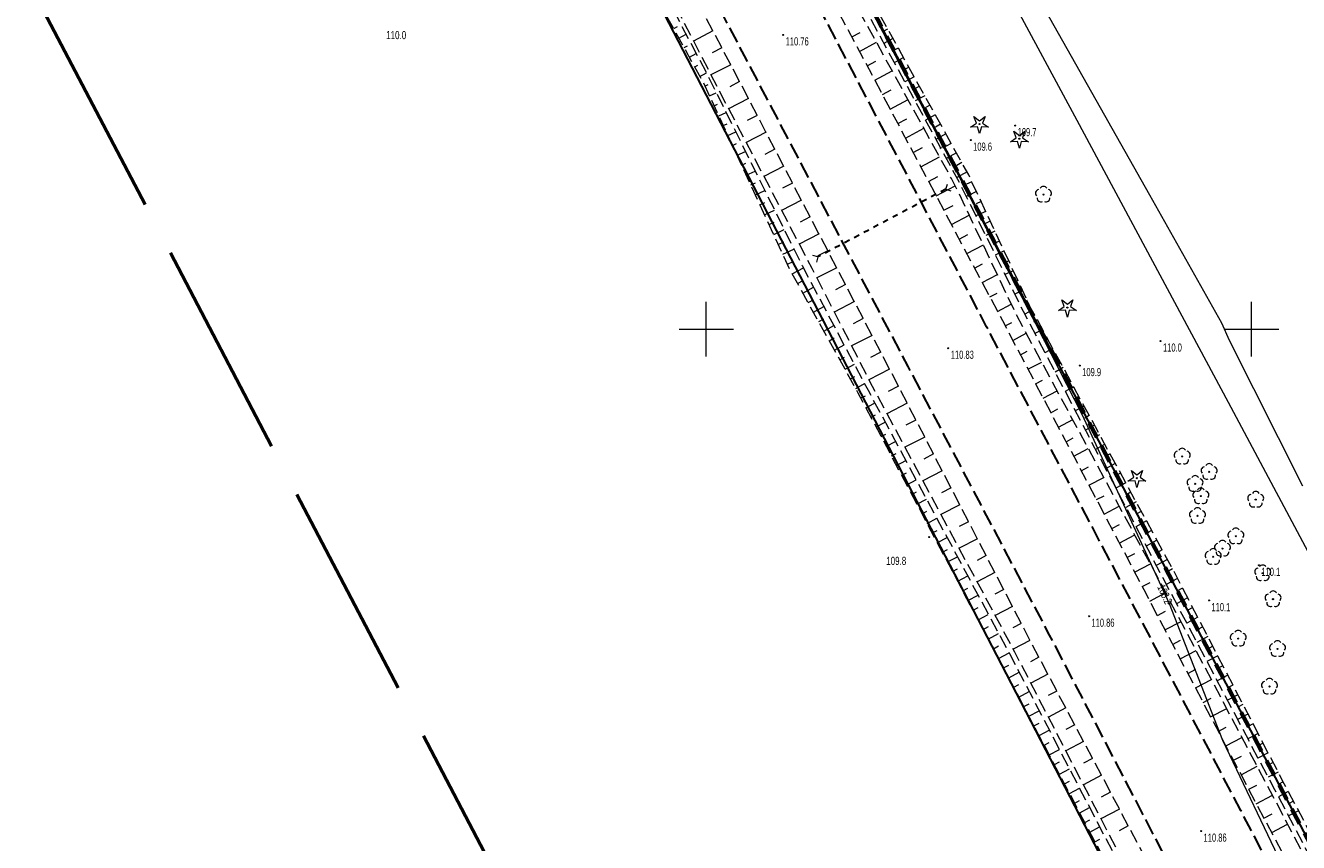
# Model space of a CAD drawing. Header units: metres. Extents: x 7531673 to 7533164, y 5721297 to 5724010.
# Tile 46 of 58: x 7531938 to 7532054, y 5723353 to 5723428. Entities that reach past the tile are written whole.
import ezdxf
from ezdxf.enums import TextEntityAlignment as Align

# ---------------------------------------------------------------- set-up
doc = ezdxf.new("R2010")
doc.units = ezdxf.units.M
for name, pattern in [('4_SUPT_01', [0]), ('GAO', [2.5, 1.5, -1]), ('GDE', [0]), ('GUZ', [1, 0.5, -0.5]), ('L_0_05', [1.75, 1.25, -0.5]), ('L_0_06', [2, 1.5, -0.5]), ('L_0_09', [2.5, 2, -0.5]), ('L_0_7E', [1, 0.5, -0.5])]:
    doc.linetypes.add(name, pattern=pattern)
doc.layers.get('0').update_dxf_attribs({"color": 252})
for name, color, linetype, lineweight in [('Dzialki', 80, 'GDE', 30), ('EPGPO_L_0', 204, 'GAO', 70), ('jezdnia', 252, 'L_0_06', 18), ('k', 252, 'Continuous', 18), ('przepust', 252, 'L_0_7E', 35), ('RTPW_T_0', 252, 'Continuous', 15), ('skarpa_nieumocniona', 252, 'L_0_05', 18), ('SUPT_E_T_0', 30, 'Continuous', 15), ('SUPT_L_0', 30, '4_SUPT_01', 18), ('SUTT_T_0', 30, 'Continuous', 18), ('Uzytki', 252, 'GUZ', 18), ('wysokosci_naturalne', 7, 'Continuous', 18), ('wysokosci_sztuczne', 7, 'Continuous', 18)]:
    doc.layers.add(name, color=color, linetype=linetype, lineweight=lineweight)
doc.layers.add('zakres', color=7, linetype='L_0_09', lineweight=50, true_color=0xff05ff)
doc.styles.get("Standard").update_dxf_attribs({"font": 'arial.ttf'})

# ---------------------------------------------------------------- blocks, each defined once
blk = doc.blocks.new('2_RTPW01')
at = {"linetype": 'Continuous'}
blk.add_circle((0, 0), 0.045, dxfattribs=at)
blk = doc.blocks.new('4_SUPS01_07')
at = {"linetype": 'Continuous'}
blk.add_circle((0, 0), 0.0625, dxfattribs=at)
blk = doc.blocks.new('L_0_7E_1')
at = {"color": 0, "linetype": 'Continuous', "lineweight": 13, "flags": 128}
for points in [[(0, 0), (-0.7, 0.7)], [(0, 0), (-0.7, -0.7)]]:
    blk.add_lwpolyline(points, dxfattribs=at)
blk = doc.blocks.new('L_0_7E_2')
at = {"color": 0, "linetype": 'Continuous', "lineweight": 13, "flags": 128}
for points in [[(0, 0), (-0.7, 0.7)], [(0, 0), (-0.7, -0.7)]]:
    blk.add_lwpolyline(points, dxfattribs=at)
blk = doc.blocks.new('OBOP01_01')
at = {"linetype": 'Continuous', "lineweight": 18}
blk.add_hatch(color=0, dxfattribs=at).paths.add_polyline_path([(0, -0.1, 1), (0, 0.1, 1)])
at = {"color": 0, "linetype": 'Continuous', "lineweight": 18, "flags": 128}
blk.add_lwpolyline([(0, -1.74), (-0.35, -0.48), (-1.65, -0.54), (-0.57, 0.18), (-1.02, 1.4), (0, 0.6), (1.02, 1.4), (0.57, 0.18), (1.65, -0.54), (0.35, -0.48), (0, -1.74)], dxfattribs=at)
at = {"color": 0, "linetype": 'Continuous', "lineweight": 18}
blk.add_circle((0, 0), 0.1, dxfattribs=at)
blk = doc.blocks.new('OBOP02_01')
at = {"linetype": 'Continuous', "lineweight": 18}
blk.add_hatch(color=0, dxfattribs=at).paths.add_polyline_path([(0, -0.1, 1), (0, 0.1, 1)])
at = {"color": 0, "linetype": 'Continuous', "lineweight": 18}
blk.add_circle((0, 0), 0.1, dxfattribs=at)
for centre, radius, start, end in [((-0.77, 0.25), 0.7, 101.6336, 222.6627), ((0, 0.8), 0.7, 29.8459, 150.1541), ((0.77, 0.25), 0.7, 317.3373, 78.3664), ((-0.46, -0.64), 0.71, 174.3693, 292.5572), ((0.46, -0.64), 0.71, 247.4428, 5.6307)]:
    blk.add_arc(centre, radius, start, end, dxfattribs=at)
blk = doc.blocks.new('RTPW01')
at = {"linetype": 'Continuous', "lineweight": 13}
blk.add_hatch(color=0, dxfattribs=at).paths.add_polyline_path([(0, -0.09, 1), (0, 0.09, 1)])
at = {"color": 0, "linetype": 'Continuous', "lineweight": 13}
blk.add_circle((0, 0), 0.0906, dxfattribs=at)
blk = doc.blocks.new('RTPW02')
at = {"linetype": 'Continuous', "lineweight": 13}
blk.add_hatch(color=0, dxfattribs=at).paths.add_polyline_path([(0, -0.09, 1), (0, 0.09, 1)])
at = {"color": 0, "linetype": 'Continuous', "lineweight": 13}
blk.add_circle((0, 0), 0.0906, dxfattribs=at)

msp = doc.modelspace()

# ---------------------------------------------------------------- linework, layer by layer
at = {"layer": 'Dzialki'}
for p, q in [((7531979.35, 5723497.68), (7532060.4, 5723343.22)), ((7531971.45, 5723476.53), (7532026.61, 5723370.12)), ((7532026.61, 5723370.12), (7532081.77, 5723263.71))]:
    msp.add_line(p, q, dxfattribs=at)
at = {"layer": 'EPGPO_L_0', "linetype": 'GAO'}
msp.add_line((7531979.35, 5723497.68), (7532097.53, 5723272.46), dxfattribs=at)
at = {"layer": 'jezdnia', "color": 251, "lineweight": 30, "flags": 128}
for points in [[(7532144.01, 5723175.21), (7532127.08, 5723207.45), (7532114.11, 5723232.14), (7532102.3, 5723254.54), (7532088.03, 5723281.55), (7532077.73, 5723301.17), (7532068.16, 5723319.4), (7532062.19, 5723330.79), (7532049.01, 5723355.87), (7532038.62, 5723375.73), (7532025.71, 5723400.22), (7532010.71, 5723428.82), (7531998.11, 5723452.71), (7531985.81, 5723476.05), (7531980.34, 5723486.46), (7531968.93, 5723508.16), (7531957.32, 5723530.32), (7531945.42, 5723552.98), (7531932.87, 5723576.69), (7531912.23, 5723616.12), (7531898.97, 5723641.21), (7531887.79, 5723662.56), (7531876.66, 5723683.79), (7531866.18, 5723703.64), (7531858.89, 5723717.53), (7531850.12, 5723736.45), (7531842.43, 5723753.13), (7531833.79, 5723771.97), (7531825.84, 5723788.37), (7531816.36, 5723807.98), (7531810.15, 5723819.94), (7531805.61, 5723828.58), (7531802.91, 5723833.87), (7531799.8, 5723840.25), (7531796.68, 5723849.08), (7531794.6, 5723861.48), (7531794.47, 5723868.11), (7531795.83, 5723876.51), (7531798.09, 5723883.67), (7531801.96, 5723891.64), (7531806.12, 5723897.91), (7531812.76, 5723905.2), (7531818.93, 5723911.26), (7531828.48, 5723920.4)], [(7532136.91, 5723171.4), (7532119.67, 5723204.07), (7532106.97, 5723228.28), (7532095.25, 5723250.6), (7532080.72, 5723278.09), (7532070.62, 5723297.5), (7532061.74, 5723314.26), (7532056.32, 5723324.62), (7532041.87, 5723352.02), (7532031.48, 5723371.95), (7532018.51, 5723396.57), (7532003.5, 5723425.07), (7531990.97, 5723449.01), (7531979.26, 5723471.13), (7531973.24, 5723482.54), (7531961.74, 5723504.5), (7531950.13, 5723526.62), (7531938.07, 5723549.63), (7531925.74, 5723573), (7531905.09, 5723612.35), (7531891.78, 5723637.59), (7531880.61, 5723658.82), (7531869.44, 5723680.09), (7531858.96, 5723699.98), (7531849.13, 5723718.74), (7531837.94, 5723740.05), (7531825.53, 5723763.8), (7531807.79, 5723795.98), (7531802.9, 5723804.74), (7531799.01, 5723811.48)]]:
    msp.add_lwpolyline(points, dxfattribs=at)
at = {"layer": 'k', "linetype": 'Continuous', "lineweight": 18, "flags": 128}
for points in [[(7532000, 5723397.5), (7532000, 5723402.5)], [(7532050, 5723397.5), (7532050, 5723402.5)], [(7531997.5, 5723400), (7532002.5, 5723400)], [(7532047.5, 5723400), (7532052.5, 5723400)]]:
    msp.add_lwpolyline(points, dxfattribs=at)
at = {"layer": 'przepust', "color": 24, "lineweight": 30, "flags": 128}
msp.add_lwpolyline([(7532021.96, 5723412.83), (7532010.24, 5723406.62)], dxfattribs=at)
at = {"layer": 'skarpa_nieumocniona', "color": 252, "lineweight": 18, "flags": 128}
for points in [[(7531989.18, 5723479.88), (7531988.05, 5723480.08), (7531988.26, 5723478.98), (7532001.48, 5723454.21), (7532013.85, 5723430.68), (7532023.21, 5723413.43), (7532029.06, 5723401.64), (7532041.85, 5723377.21), (7532052.11, 5723357.79), (7532066.02, 5723331.28), (7532066.86, 5723330.59), (7532067.17, 5723331.53), (7532053, 5723358.31), (7532042.88, 5723377.79), (7532029.71, 5723402.03), (7532024.06, 5723414.14), (7532014.71, 5723430.98), (7532002.39, 5723454.61)], [(7531987.88, 5723478.78), (7531987.09, 5723479.42), (7531986.61, 5723478.27), (7531999.63, 5723453.21), (7532011.9, 5723429.51), (7532027.15, 5723400.79), (7532040.11, 5723376.13), (7532050.38, 5723356.58), (7532064.3, 5723330.53), (7532065.9, 5723329.99), (7532065.74, 5723331.08), (7532051.73, 5723357.61), (7532041.5, 5723377.03), (7532028.41, 5723401.35), (7532023.08, 5723412.66), (7532022.48, 5723413.81), (7532013.39, 5723430.33), (7532000.88, 5723454.03)], [(7532054.25, 5723321.6), (7532054.92, 5723321.06), (7532055.46, 5723322.64), (7532040.47, 5723351.12), (7532029.81, 5723371.22), (7532017.03, 5723395.91), (7532002.19, 5723424.36), (7531989.46, 5723448.4), (7531976.8, 5723471.96), (7531975.4, 5723472.1), (7531975.64, 5723470.92), (7531988.05, 5723447.39), (7532000.38, 5723423.41), (7532009.03, 5723406.81), (7532009.68, 5723405.6), (7532015.21, 5723394.77), (7532028.27, 5723370.41), (7532038.69, 5723350.25)], [(7532053.99, 5723321.54), (7532053.89, 5723320.57), (7532052.99, 5723320.81), (7532037.43, 5723349.6), (7532026.81, 5723369.78), (7532013.94, 5723394.14), (7532007.75, 5723405.3), (7531999.69, 5723422.7), (7531986.55, 5723446.54), (7531973.7, 5723470.4), (7531974.4, 5723471.52), (7531975.24, 5723470.78), (7531987.55, 5723447.17), (7532000.15, 5723423.23), (7532008.78, 5723405.84), (7532014.83, 5723394.4), (7532027.79, 5723370.27), (7532038.38, 5723349.93)]]:
    msp.add_lwpolyline(points, close=True, dxfattribs=at)
at = {"layer": 'skarpa_nieumocniona', "color": 252, "linetype": 'Continuous', "lineweight": 18, "flags": 128}
for points in [[(7531997.01, 5723427.56), (7531997.35, 5723427.74)], [(7532016.63, 5723427.52), (7532016.22, 5723427.3)], [(7531997.49, 5723426.68), (7531998.15, 5723427.04)], [(7532000.6, 5723427.35), (7531998.84, 5723426.41)], [(7532013.34, 5723426.8), (7532014.11, 5723427.21)], [(7532014.04, 5723425.47), (7532015.6, 5723426.3)], [(7532017.11, 5723426.65), (7532016.29, 5723426.19)], [(7531997.98, 5723425.81), (7531998.29, 5723425.98)], [(7531998.46, 5723424.93), (7531999.08, 5723425.27)], [(7532001.42, 5723425.8), (7532000.53, 5723425.33)], [(7532017.6, 5723425.77), (7532017.18, 5723425.54)], [(7531998.94, 5723424.06), (7531999.24, 5723424.22)], [(7532002.24, 5723424.25), (7532000.43, 5723423.31)], [(7532014.75, 5723424.15), (7532015.54, 5723424.57)], [(7532018.08, 5723424.9), (7532017.24, 5723424.43)], [(7532018.57, 5723424.03), (7532018.14, 5723423.79)], [(7531999.42, 5723423.18), (7532000.01, 5723423.5)], [(7532015.45, 5723422.82), (7532017.05, 5723423.67)], [(7532019.05, 5723423.15), (7532018.2, 5723422.67)], [(7531999.88, 5723422.29), (7532000.18, 5723422.43)], [(7532000.3, 5723421.38), (7532000.92, 5723421.67)], [(7532003.05, 5723422.7), (7532002.15, 5723422.23)], [(7532016.15, 5723421.5), (7532016.96, 5723421.93)], [(7532019.54, 5723422.28), (7532019.11, 5723422.04)], [(7532000.72, 5723420.48), (7532001.04, 5723420.63)], [(7532003.86, 5723421.15), (7532002.05, 5723420.2)], [(7532016.86, 5723420.17), (7532018.5, 5723421.05)], [(7532020.03, 5723421.4), (7532019.15, 5723420.92)], [(7532020.51, 5723420.53), (7532020.07, 5723420.28)], [(7532001.14, 5723419.57), (7532001.81, 5723419.88)], [(7532004.67, 5723419.6), (7532003.76, 5723419.13)], [(7532017.56, 5723418.85), (7532018.39, 5723419.29)], [(7532021, 5723419.65), (7532020.1, 5723419.16)], [(7532001.56, 5723418.66), (7532001.91, 5723418.82)], [(7532018.26, 5723417.52), (7532019.94, 5723418.42)], [(7532021.48, 5723418.78), (7532021.03, 5723418.53)], [(7532001.98, 5723417.75), (7532002.7, 5723418.09)], [(7532002.4, 5723416.85), (7532002.77, 5723417.02)], [(7532005.48, 5723418.05), (7532003.67, 5723417.1)], [(7532021.97, 5723417.91), (7532021.06, 5723417.4)], [(7532022.45, 5723417.03), (7532021.99, 5723416.78)], [(7532002.82, 5723415.94), (7532003.59, 5723416.3)], [(7532006.29, 5723416.49), (7532005.38, 5723416.02)], [(7532018.97, 5723416.2), (7532019.82, 5723416.65)], [(7532019.67, 5723414.87), (7532021.39, 5723415.79)], [(7532022.94, 5723416.16), (7532022.01, 5723415.64)], [(7532003.24, 5723415.03), (7532003.64, 5723415.22)], [(7532007.1, 5723414.94), (7532005.29, 5723414)], [(7532023.43, 5723415.28), (7532022.96, 5723415.02)], [(7532003.66, 5723414.12), (7532004.48, 5723414.5)], [(7532020.37, 5723413.55), (7532021.24, 5723414.01)], [(7532023.91, 5723414.41), (7532022.97, 5723413.89)], [(7532024.35, 5723413.51), (7532023.87, 5723413.29)], [(7532004.08, 5723413.22), (7532004.5, 5723413.41)], [(7532004.5, 5723412.31), (7532005.37, 5723412.71)], [(7532007.91, 5723413.39), (7532007, 5723412.92)], [(7532021.08, 5723412.23), (7532022.82, 5723413.15)], [(7532024.78, 5723412.61), (7532023.84, 5723412.17)], [(7532004.92, 5723411.4), (7532005.37, 5723411.61)], [(7532008.72, 5723411.84), (7532006.9, 5723410.89)], [(7532021.78, 5723410.9), (7532022.63, 5723411.35)], [(7532025.2, 5723411.7), (7532024.74, 5723411.49)], [(7532005.34, 5723410.49), (7532006.26, 5723410.92)], [(7532009.53, 5723410.29), (7532008.62, 5723409.82)], [(7532022.49, 5723409.58), (7532024.12, 5723410.45)], [(7532025.62, 5723410.79), (7532024.73, 5723410.38)], [(7532005.76, 5723409.59), (7532006.23, 5723409.81)], [(7532006.18, 5723408.68), (7532007.15, 5723409.13)], [(7532026.04, 5723409.89), (7532025.61, 5723409.68)], [(7532026.47, 5723408.98), (7532025.62, 5723408.58)], [(7532006.6, 5723407.77), (7532007.1, 5723408)], [(7532010.34, 5723408.74), (7532008.52, 5723407.79)], [(7532023.19, 5723408.25), (7532023.98, 5723408.67)], [(7532023.89, 5723406.93), (7532025.41, 5723407.73)], [(7532026.89, 5723408.08), (7532026.47, 5723407.88)], [(7532007.02, 5723406.86), (7532008.04, 5723407.34)], [(7532011.15, 5723407.19), (7532010.24, 5723406.71)], [(7532027.31, 5723407.17), (7532026.5, 5723406.79)], [(7532007.44, 5723405.96), (7532007.96, 5723406.2)], [(7532007.88, 5723405.06), (7532008.9, 5723405.62)], [(7532011.96, 5723405.63), (7532010.14, 5723404.69)], [(7532024.6, 5723405.6), (7532025.32, 5723405.99)], [(7532027.73, 5723406.26), (7532027.34, 5723406.08)], [(7532028.16, 5723405.36), (7532027.39, 5723405)], [(7532008.37, 5723404.18), (7532008.87, 5723404.46)], [(7532025.3, 5723404.28), (7532026.69, 5723405.01)], [(7532028.58, 5723404.45), (7532028.21, 5723404.28)], [(7532008.85, 5723403.31), (7532009.83, 5723403.85)], [(7532012.77, 5723404.08), (7532011.85, 5723403.61)], [(7532026, 5723402.95), (7532026.67, 5723403.3)], [(7532029, 5723403.54), (7532028.28, 5723403.21)], [(7532009.34, 5723402.44), (7532009.82, 5723402.7)], [(7532009.82, 5723401.56), (7532010.77, 5723402.09)], [(7532013.58, 5723402.53), (7532011.74, 5723401.57)], [(7532026.71, 5723401.63), (7532027.97, 5723402.3)], [(7532029.43, 5723402.64), (7532029.08, 5723402.47)], [(7532010.31, 5723400.69), (7532010.77, 5723400.94)], [(7532014.39, 5723400.98), (7532013.46, 5723400.5)], [(7532027.41, 5723400.3), (7532028.02, 5723400.62)], [(7532029.87, 5723401.74), (7532029.2, 5723401.38)], [(7532030.34, 5723400.86), (7532030, 5723400.68)], [(7532010.79, 5723399.81), (7532011.7, 5723400.32)], [(7532028.1, 5723398.97), (7532029.34, 5723399.62)], [(7532030.82, 5723399.98), (7532030.12, 5723399.6)], [(7532011.28, 5723398.94), (7532011.73, 5723399.19)], [(7532011.76, 5723398.06), (7532012.64, 5723398.55)], [(7532015.2, 5723399.43), (7532013.33, 5723398.46)], [(7532031.3, 5723399.1), (7532030.94, 5723398.91)], [(7532012.25, 5723397.19), (7532012.68, 5723397.43)], [(7532016.01, 5723397.88), (7532015.07, 5723397.39)], [(7532028.8, 5723397.64), (7532029.43, 5723397.97)], [(7532031.78, 5723398.23), (7532031.05, 5723397.83)], [(7532032.25, 5723397.35), (7532031.88, 5723397.15)], [(7532012.74, 5723396.32), (7532013.58, 5723396.78)], [(7532016.81, 5723396.33), (7532014.92, 5723395.34)], [(7532029.5, 5723396.32), (7532030.77, 5723396.98)], [(7532032.73, 5723396.47), (7532031.98, 5723396.06)], [(7532013.22, 5723395.44), (7532013.63, 5723395.67)], [(7532013.71, 5723394.57), (7532014.51, 5723395.01)], [(7532017.62, 5723394.77), (7532016.68, 5723394.28)], [(7532030.2, 5723394.99), (7532030.84, 5723395.33)], [(7532033.21, 5723395.59), (7532032.83, 5723395.38)], [(7532014.18, 5723393.69), (7532014.59, 5723393.9)], [(7532030.9, 5723393.66), (7532032.19, 5723394.34)], [(7532033.68, 5723394.71), (7532032.91, 5723394.29)], [(7532034.16, 5723393.83), (7532033.77, 5723393.62)], [(7532014.65, 5723392.8), (7532015.46, 5723393.23)], [(7532018.42, 5723393.22), (7532016.56, 5723392.25)], [(7532031.59, 5723392.33), (7532032.25, 5723392.68)], [(7532034.64, 5723392.95), (7532033.83, 5723392.52)], [(7532015.12, 5723391.92), (7532015.53, 5723392.14)], [(7532015.58, 5723391.04), (7532016.41, 5723391.47)], [(7532019.23, 5723391.66), (7532018.31, 5723391.19)], [(7532032.29, 5723391.01), (7532033.61, 5723391.7)], [(7532035.12, 5723392.07), (7532034.71, 5723391.85)], [(7532016.05, 5723390.15), (7532016.47, 5723390.37)], [(7532020.03, 5723390.11), (7532018.22, 5723389.17)], [(7532035.59, 5723391.2), (7532034.76, 5723390.74)], [(7532036.07, 5723390.32), (7532035.65, 5723390.09)], [(7532016.52, 5723389.27), (7532017.35, 5723389.71)], [(7532032.99, 5723389.68), (7532033.65, 5723390.03)], [(7532033.69, 5723388.35), (7532035.03, 5723389.06)], [(7532036.55, 5723389.44), (7532035.69, 5723388.97)], [(7532016.99, 5723388.38), (7532017.41, 5723388.6)], [(7532017.45, 5723387.5), (7532018.3, 5723387.95)], [(7532020.84, 5723388.56), (7532019.94, 5723388.09)], [(7532037.03, 5723388.56), (7532036.59, 5723388.32)], [(7532017.92, 5723386.61), (7532018.35, 5723386.84)], [(7532021.64, 5723387), (7532019.87, 5723386.08)], [(7532034.39, 5723387.02), (7532035.06, 5723387.38)], [(7532037.5, 5723387.68), (7532036.62, 5723387.2)], [(7532037.98, 5723386.8), (7532037.53, 5723386.56)], [(7532018.39, 5723385.73), (7532019.24, 5723386.18)], [(7532022.45, 5723385.45), (7532021.57, 5723384.99)], [(7532035.08, 5723385.69), (7532036.45, 5723386.41)], [(7532038.46, 5723385.92), (7532037.55, 5723385.43)], [(7532018.85, 5723384.85), (7532019.29, 5723385.07)], [(7532019.32, 5723383.96), (7532020.19, 5723384.42)], [(7532035.78, 5723384.37), (7532036.47, 5723384.73)], [(7532038.94, 5723385.05), (7532038.47, 5723384.79)], [(7532019.79, 5723383.08), (7532020.23, 5723383.31)], [(7532023.25, 5723383.89), (7532021.52, 5723383)], [(7532036.48, 5723383.04), (7532037.87, 5723383.77)], [(7532039.41, 5723384.17), (7532038.47, 5723383.66)], [(7532039.89, 5723383.29), (7532039.41, 5723383.03)], [(7532020.26, 5723382.19), (7532021.14, 5723382.66)], [(7532024.05, 5723382.34), (7532023.2, 5723381.9)], [(7532037.18, 5723381.71), (7532037.88, 5723382.08)], [(7532040.37, 5723382.41), (7532039.4, 5723381.88)], [(7532020.72, 5723381.31), (7532021.17, 5723381.54)], [(7532021.19, 5723380.43), (7532022.08, 5723380.9)], [(7532024.86, 5723380.78), (7532023.18, 5723379.91)], [(7532037.87, 5723380.38), (7532039.3, 5723381.13)], [(7532040.84, 5723381.53), (7532040.35, 5723381.26)], [(7532021.66, 5723379.54), (7532022.11, 5723379.78)], [(7532041.32, 5723380.65), (7532040.33, 5723380.11)], [(7532041.8, 5723379.77), (7532041.3, 5723379.5)], [(7532022.12, 5723378.66), (7532023.03, 5723379.13)], [(7532025.66, 5723379.23), (7532024.83, 5723378.8)], [(7532038.57, 5723379.06), (7532039.29, 5723379.43)], [(7532039.27, 5723377.73), (7532040.72, 5723378.49)], [(7532042.28, 5723378.89), (7532041.26, 5723378.34)], [(7532022.59, 5723377.77), (7532023.05, 5723378.01)], [(7532023.06, 5723376.89), (7532023.97, 5723377.37)], [(7532026.47, 5723377.68), (7532024.83, 5723376.83)], [(7532042.75, 5723378.02), (7532042.24, 5723377.73)], [(7532023.52, 5723376), (7532023.99, 5723376.25)], [(7532027.27, 5723376.12), (7532026.46, 5723375.7)], [(7532039.97, 5723376.4), (7532040.7, 5723376.78)], [(7532043.22, 5723377.13), (7532042.18, 5723376.59)], [(7532043.68, 5723376.24), (7532043.16, 5723375.97)], [(7532023.99, 5723375.12), (7532024.92, 5723375.61)], [(7532040.67, 5723375.07), (7532042.13, 5723375.84)], [(7532044.14, 5723375.36), (7532043.11, 5723374.82)], [(7532024.46, 5723374.24), (7532024.93, 5723374.48)], [(7532024.93, 5723373.35), (7532025.86, 5723373.85)], [(7532028.07, 5723374.57), (7532026.49, 5723373.74)], [(7532041.36, 5723373.74), (7532042.1, 5723374.13)], [(7532044.6, 5723374.47), (7532044.09, 5723374.2)], [(7532025.39, 5723372.47), (7532025.87, 5723372.72)], [(7532028.88, 5723373.01), (7532028.1, 5723372.61)], [(7532042.06, 5723372.42), (7532043.53, 5723373.19)], [(7532045.06, 5723373.58), (7532044.05, 5723373.05)], [(7532045.52, 5723372.69), (7532045.02, 5723372.43)], [(7532025.86, 5723371.58), (7532026.81, 5723372.09)], [(7532029.68, 5723371.46), (7532028.14, 5723370.66)], [(7532042.76, 5723371.09), (7532043.49, 5723371.47)], [(7532045.99, 5723371.81), (7532044.98, 5723371.28)], [(7532026.33, 5723370.7), (7532026.81, 5723370.95)], [(7532026.79, 5723369.81), (7532027.76, 5723370.32)], [(7532043.46, 5723369.76), (7532044.93, 5723370.53)], [(7532046.45, 5723370.92), (7532045.95, 5723370.66)], [(7532027.26, 5723368.93), (7532027.74, 5723369.18)], [(7532030.5, 5723369.91), (7532029.73, 5723369.5)], [(7532046.91, 5723370.03), (7532045.91, 5723369.52)], [(7532047.37, 5723369.14), (7532046.88, 5723368.89)], [(7532027.73, 5723368.04), (7532028.68, 5723368.55)], [(7532031.32, 5723368.36), (7532029.76, 5723367.54)], [(7532044.15, 5723368.43), (7532044.89, 5723368.82)], [(7532047.83, 5723368.26), (7532046.85, 5723367.75)], [(7532028.19, 5723367.16), (7532028.67, 5723367.41)], [(7532028.66, 5723366.27), (7532029.61, 5723366.77)], [(7532032.14, 5723366.82), (7532031.35, 5723366.4)], [(7532044.85, 5723367.11), (7532046.32, 5723367.88)], [(7532048.29, 5723367.37), (7532047.8, 5723367.12)], [(7532029.12, 5723365.39), (7532029.6, 5723365.64)], [(7532045.55, 5723365.78), (7532046.29, 5723366.16)], [(7532048.75, 5723366.48), (7532047.78, 5723365.98)], [(7532049.21, 5723365.59), (7532048.73, 5723365.34)], [(7532029.59, 5723364.5), (7532030.53, 5723365)], [(7532032.96, 5723365.27), (7532031.37, 5723364.43)], [(7532046.25, 5723364.45), (7532047.72, 5723365.22)], [(7532049.67, 5723364.71), (7532048.72, 5723364.21)], [(7532030.05, 5723363.62), (7532030.52, 5723363.87)], [(7532033.78, 5723363.73), (7532032.98, 5723363.3)], [(7532046.95, 5723363.12), (7532047.68, 5723363.51)], [(7532050.14, 5723363.82), (7532049.66, 5723363.57)], [(7532030.52, 5723362.73), (7532031.45, 5723363.23)], [(7532030.98, 5723361.85), (7532031.45, 5723362.09)], [(7532034.6, 5723362.18), (7532032.97, 5723361.32)], [(7532047.64, 5723361.79), (7532049.12, 5723362.57)], [(7532050.6, 5723362.93), (7532049.65, 5723362.44)], [(7532031.45, 5723360.96), (7532032.38, 5723361.45)], [(7532051.06, 5723362.04), (7532050.59, 5723361.8)], [(7532051.52, 5723361.16), (7532050.59, 5723360.67)], [(7532031.92, 5723360.08), (7532032.38, 5723360.32)], [(7532035.42, 5723360.64), (7532034.6, 5723360.2)], [(7532048.34, 5723360.47), (7532049.08, 5723360.85)], [(7532049.04, 5723359.14), (7532050.52, 5723359.92)], [(7532051.98, 5723360.27), (7532051.52, 5723360.03)], [(7532032.38, 5723359.19), (7532033.3, 5723359.68)], [(7532036.24, 5723359.09), (7532034.58, 5723358.21)], [(7532052.44, 5723359.38), (7532051.52, 5723358.91)], [(7532032.85, 5723358.31), (7532033.31, 5723358.55)], [(7532033.31, 5723357.42), (7532034.23, 5723357.9)], [(7532037.06, 5723357.54), (7532036.22, 5723357.1)], [(7532049.74, 5723357.81), (7532050.48, 5723358.2)], [(7532052.9, 5723358.5), (7532052.45, 5723358.26)], [(7532053.37, 5723357.61), (7532052.46, 5723357.13)], [(7532033.78, 5723356.54), (7532034.23, 5723356.78)], [(7532050.43, 5723356.48), (7532051.91, 5723357.27)], [(7532053.84, 5723356.73), (7532053.38, 5723356.49)], [(7532034.24, 5723355.65), (7532035.15, 5723356.13)], [(7532037.88, 5723356), (7532036.19, 5723355.1)], [(7532051.14, 5723355.16), (7532051.88, 5723355.55)], [(7532054.3, 5723355.84), (7532053.39, 5723355.36)], [(7532034.71, 5723354.77), (7532035.16, 5723355.01)], [(7532035.17, 5723353.88), (7532036.07, 5723354.36)], [(7532038.7, 5723354.45), (7532037.85, 5723354)], [(7532051.85, 5723353.84), (7532053.31, 5723354.62)], [(7532035.64, 5723353), (7532036.09, 5723353.23)]]:
    msp.add_lwpolyline(points, dxfattribs=at)
at = {"layer": 'SUPT_L_0', "linetype": '4_SUPT_01'}
for p, q in [((7532034, 5723419.12), (7532021.04, 5723443.25)), ((7532040.66, 5723412.28), (7532026.55, 5723437.35)), ((7532014.03, 5723431.32), (7532020.99, 5723418.16)), ((7532020.99, 5723418.16), (7532024.8, 5723410.88)), ((7532047.89, 5723393.28), (7532034, 5723419.12)), ((7532047.28, 5723400.56), (7532040.66, 5723412.28)), ((7532024.8, 5723410.88), (7532030.19, 5723400.52)), ((7532030.19, 5723400.52), (7532034.45, 5723392.2)), ((7532047.98, 5723398.96), (7532047.28, 5723400.56)), ((7532054.7, 5723385.59), (7532047.98, 5723398.96)), ((7532063.93, 5723363.13), (7532047.89, 5723393.28)), ((7532034.45, 5723392.2), (7532042.43, 5723374.85)), ((7532042.43, 5723374.85), (7532047.33, 5723362.31)), ((7532047.33, 5723362.31), (7532053.2, 5723350.04))]:
    msp.add_line(p, q, dxfattribs=at)
at = {"layer": 'Uzytki'}
for p, q in [((7532097.53, 5723272.46), (7531979.35, 5723497.68)), ((7531971.45, 5723476.53), (7532081.77, 5723263.71))]:
    msp.add_line(p, q, dxfattribs=at)
at = {"layer": 'wysokosci_naturalne', "color": 252}
for p in [(7532028.33, 5723418.66), (7532024.25, 5723417.33), (7532041.65, 5723398.91), (7532034.25, 5723396.66), (7532050.68, 5723378.35), (7532046.1, 5723375.12)]:
    msp.add_point(p, dxfattribs=at)
at = {"layer": 'wysokosci_sztuczne', "color": 252}
for p in [(7532007.06, 5723426.98), (7532022.19, 5723398.25), (7532035.1, 5723373.68), (7532045.38, 5723353.97)]:
    msp.add_point(p, dxfattribs=at)
at = {"layer": 'zakres', "color": 6, "lineweight": 50, "ltscale": 10}
msp.add_lwpolyline([(7531711.14, 5723861.32), (7531927.66, 5723451.28), (7532248.91, 5722837.99), (7532655.42, 5722066.69), (7533061.63, 5721296.9), (7533163.78, 5721347.42), (7533045.85, 5721572.87), (7532868.05, 5721917.16), (7532735.17, 5722175.75), (7532682.94, 5722276.17), (7532755.64, 5722321.46), (7532723.06, 5722383.63), (7532650.28, 5722338.29), (7532322.07, 5722954.54), (7532208.28, 5723169.59), (7531836.58, 5723882.95), (7531911.57, 5723950.84), (7531857.88, 5724010.14), (7531797.9, 5723955.84), (7531782.57, 5723984.68), (7531673.37, 5723932.85)], close=True, dxfattribs=at)

# ---------------------------------------------------------------- block references
at = {"color": 74, "linetype": 'Continuous', "xscale": 0.5, "yscale": 0.5, "zscale": 0.5}
for name, p in [('OBOP01_01', (7532025.05, 5723418.8)), ('OBOP01_01', (7532028.71, 5723417.46)), ('OBOP02_01', (7532030.92, 5723412.34)), ('OBOP01_01', (7532033.11, 5723401.98)), ('OBOP02_01', (7532043.64, 5723388.33)), ('OBOP01_01', (7532039.49, 5723386.34)), ('OBOP02_01', (7532046.11, 5723386.92)), ('OBOP02_01', (7532044.82, 5723385.82)), ('OBOP02_01', (7532045.35, 5723384.69)), ('OBOP02_01', (7532050.38, 5723384.37)), ('OBOP02_01', (7532045.04, 5723382.88)), ('OBOP02_01', (7532048.56, 5723381.01)), ('OBOP02_01', (7532046.48, 5723379.13)), ('OBOP02_01', (7532047.33, 5723379.88)), ('OBOP02_01', (7532051.02, 5723377.62)), ('OBOP02_01', (7532051.97, 5723375.24)), ('OBOP02_01', (7532048.78, 5723371.63)), ('OBOP02_01', (7532052.38, 5723370.68)), ('OBOP02_01', (7532051.64, 5723367.23))]:
    msp.add_blockref(name, p, dxfattribs=at)
at = {"layer": 'przepust', "color": 252, "linetype": 'Continuous', "xscale": 0.4999999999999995, "yscale": 0.4999999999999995, "zscale": 0.4999999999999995, "rotation": 207.9199999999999}
msp.add_blockref('L_0_7E_1', (7532021.96, 5723412.83), dxfattribs=at)
at = {"layer": 'przepust', "color": 24, "linetype": 'Continuous', "lineweight": 50, "xscale": 0.5, "yscale": 0.5, "zscale": 0.5, "rotation": 27.91999999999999}
msp.add_blockref('L_0_7E_2', (7532010.24, 5723406.62), dxfattribs=at)
at = {"layer": 'RTPW_T_0'}
msp.add_blockref('2_RTPW01', (7532020.45, 5723380.94), dxfattribs=at)
at = {"layer": 'SUTT_T_0'}
msp.add_blockref('4_SUPS01_07', (7532042.43, 5723374.85), dxfattribs=at)
at = {"layer": 'wysokosci_naturalne', "color": 252, "linetype": 'Continuous', "xscale": 0.5, "yscale": 0.5, "zscale": 0.5}
for p in [(7532028.33, 5723418.66), (7532024.25, 5723417.33), (7532041.65, 5723398.91), (7532034.25, 5723396.66), (7532050.68, 5723378.35), (7532046.1, 5723375.12)]:
    msp.add_blockref('RTPW01', p, dxfattribs=at)
at = {"layer": 'wysokosci_sztuczne', "color": 252, "linetype": 'Continuous', "xscale": 0.5, "yscale": 0.5, "zscale": 0.5}
for p in [(7532007.06, 5723426.98), (7532022.19, 5723398.25), (7532035.1, 5723373.68), (7532045.38, 5723353.97)]:
    msp.add_blockref('RTPW02', p, dxfattribs=at)

# ---------------------------------------------------------------- texts
at = {"layer": 'RTPW_T_0', "width": 0.7}
for s, p in [('110.0', (7531970.65, 5723426.59)), ('109.8', (7532016.5, 5723378.38))]:
    msp.add_text(s, height=0.75, dxfattribs=at).set_placement(p)
at = {"layer": 'SUPT_E_T_0', "width": 0.7}
msp.add_text('t', height=0.75, rotation=297.63, dxfattribs=at).set_placement((7532021.73, 5723416.75), align=Align.MIDDLE)
at = {"layer": 'SUTT_T_0', "width": 0.7}
msp.add_text('108.2', height=0.75, rotation=294.3, dxfattribs=at).set_placement((7532042.43, 5723374.85), align=Align.MIDDLE_RIGHT)
at = {"layer": 'wysokosci_naturalne', "color": 252, "lineweight": 15, "width": 0.66}
for s, p in [('109.7', (7532028.55, 5723417.69)), ('109.6', (7532024.47, 5723416.36)), ('110.0', (7532041.88, 5723397.94)), ('109.9', (7532034.47, 5723395.69)), ('110.1', (7532050.9, 5723377.38)), ('110.1', (7532046.32, 5723374.14))]:
    msp.add_text(s, height=0.75, dxfattribs=at).set_placement(p)
at = {"layer": 'wysokosci_sztuczne', "color": 252, "lineweight": 15, "width": 0.66}
for s, p in [('110.76', (7532007.28, 5723426.01)), ('110.83', (7532022.42, 5723397.28)), ('110.86', (7532035.32, 5723372.71)), ('110.86', (7532045.6, 5723353))]:
    msp.add_text(s, height=0.75, dxfattribs=at).set_placement(p)

doc.saveas('drawing.dxf')
